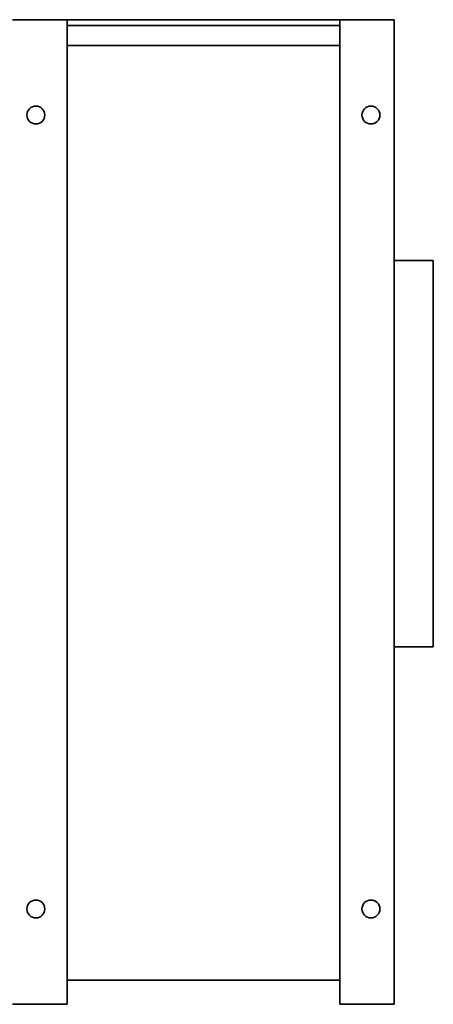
# Model space of a CAD drawing. Header units: millimetres. Extents: x 362 to 898, y 193 to 699.
# Tile 5 of 5: x 685 to 898, y 193 to 699. Entities that reach past the tile are written whole.
import ezdxf

# ---------------------------------------------------------------- set-up
doc = ezdxf.new("R2010")
doc.units = ezdxf.units.MM
doc.header["$LTSCALE"] = 3
doc.layers.add('Krawędzie widoczne(ISO)', color=7, linetype='Continuous', lineweight=35, true_color=0x262659)

msp = doc.modelspace()

# ---------------------------------------------------------------- linework, layer by layer
at = {"layer": 'Krawędzie widoczne(ISO)'}
for p, q in [((681.75, 698.5), (709.75, 698.5)), ((849.75, 698.5), (709.75, 698.5)), ((709.75, 192.5), (709.75, 698.5)), ((877.75, 698.5), (849.75, 698.5)), ((849.75, 192.5), (849.75, 698.5)), ((877.75, 698.5), (877.75, 192.5)), ((849.75, 695.5), (709.75, 695.5)), ((849.75, 685.27), (709.75, 685.27)), ((897.75, 574.75), (877.75, 574.75)), ((897.75, 574.75), (897.75, 376.25)), ((897.75, 376.25), (877.75, 376.25)), ((849.75, 204.97), (709.75, 204.97)), ((709.75, 192.5), (681.75, 192.5)), ((849.75, 192.5), (877.75, 192.5))]:
    msp.add_line(p, q, dxfattribs=at)
for centre in [(693.75, 649.5), (865.75, 649.5), (693.75, 241.5), (865.75, 241.5)]:
    msp.add_circle(centre, 4.6, dxfattribs=at)

doc.saveas('drawing.dxf')
